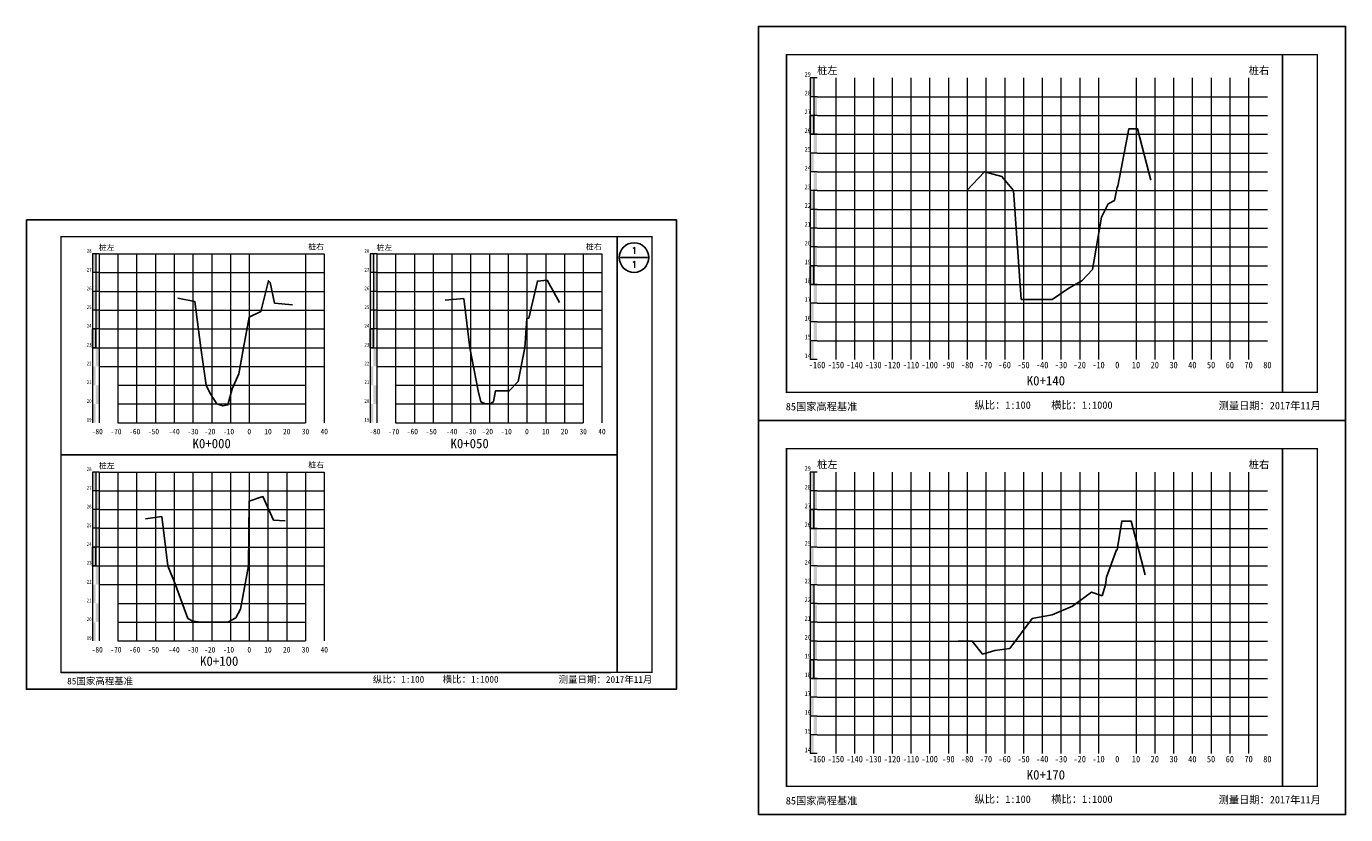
# Model space of a CAD drawing. Extents: x 475446 to 490894, y 3788879 to 3821323.
# Tile 16 of 75: x 481788 to 482491, y 3820903 to 3821323. Entities that reach past the tile are written whole.
import ezdxf
from ezdxf.enums import TextEntityAlignment as Align

# ---------------------------------------------------------------- set-up
doc = ezdxf.new("R2010")
doc.units = 0
doc.header["$LTSCALE"] = 0.5
doc.linetypes.add('DASHED', pattern=[19.05, 12.7, -6.35])
doc.layers.get('0').update_dxf_attribs({"linetype": 'CONTINUOUS'})
doc.layers.add('2', color=61, linetype='CONTINUOUS', lineweight=30)
for name, color, linetype in [('DAM', 2, 'DASHED'), ('DIM1', 3, 'CONTINUOUS'), ('dmx', 1, 'CONTINUOUS'), ('SXSS', 5, 'CONTINUOUS'), ('字', 40, 'CONTINUOUS'), ('断面', 7, 'CONTINUOUS')]:
    doc.layers.add(name, color=color, linetype=linetype)
doc.styles.get("Standard").update_dxf_attribs({"font": 'rs.shx', "bigfont": 'hztxt.shx'})
doc.styles.add('等线体', font='simhei_0.ttf')

# ---------------------------------------------------------------- blocks, each defined once
blk = doc.blocks.new('A$C239257E3')
at = {"linetype": 'Continuous'}
blk.add_lwpolyline([(0, 250.2), (346.5, 250.2), (346.5, 0), (0, 0)], close=True, dxfattribs=at)

msp = doc.modelspace()

# ---------------------------------------------------------------- hatches: boundary and pattern name
at = {"linetype": 'Continuous'}
for points in [[(482205.84, 3821295.47), (482207.64, 3821295.47), (482207.64, 3821285.47), (482205.84, 3821285.47)], [(482207.64, 3821285.47), (482209.44, 3821285.47), (482209.44, 3821275.47), (482207.64, 3821275.47)], [(482205.84, 3821275.47), (482207.64, 3821275.47), (482207.64, 3821265.47), (482205.84, 3821265.47)], [(482207.64, 3821265.47), (482209.44, 3821265.47), (482209.44, 3821255.47), (482207.64, 3821255.47)], [(482205.84, 3821255.47), (482207.64, 3821255.47), (482207.64, 3821245.47), (482205.84, 3821245.47)], [(482207.65, 3821245.49), (482209.45, 3821245.49), (482209.45, 3821235.49), (482207.65, 3821235.49)], [(482205.84, 3821235.47), (482207.64, 3821235.47), (482207.64, 3821225.47), (482205.84, 3821225.47)], [(482207.64, 3821225.47), (482209.44, 3821225.47), (482209.44, 3821215.47), (482207.64, 3821215.47)], [(482205.84, 3821215.47), (482207.64, 3821215.47), (482207.64, 3821205.47), (482205.84, 3821205.47)], [(481823.18, 3821201.76), (481824.98, 3821201.76), (481824.98, 3821191.76), (481823.18, 3821191.76)], [(481971.18, 3821201.76), (481972.98, 3821201.76), (481972.98, 3821191.76), (481971.18, 3821191.76)], [(482207.64, 3821205.47), (482209.44, 3821205.47), (482209.44, 3821195.47), (482207.64, 3821195.47)], [(481824.98, 3821191.76), (481826.78, 3821191.76), (481826.78, 3821181.76), (481824.98, 3821181.76)], [(481972.98, 3821191.76), (481974.78, 3821191.76), (481974.78, 3821181.76), (481972.98, 3821181.76)], [(482205.84, 3821195.47), (482207.64, 3821195.47), (482207.64, 3821185.47), (482205.84, 3821185.47)], [(482207.64, 3821185.47), (482209.44, 3821185.47), (482209.44, 3821175.47), (482207.64, 3821175.47)], [(481823.18, 3821181.76), (481824.98, 3821181.76), (481824.98, 3821171.76), (481823.18, 3821171.76)], [(481971.18, 3821181.76), (481972.98, 3821181.76), (481972.98, 3821171.76), (481971.18, 3821171.76)], [(481824.98, 3821171.76), (481826.78, 3821171.76), (481826.78, 3821161.76), (481824.98, 3821161.76)], [(481972.98, 3821171.76), (481974.78, 3821171.76), (481974.78, 3821161.76), (481972.98, 3821161.76)], [(482205.84, 3821175.47), (482207.64, 3821175.47), (482207.64, 3821165.47), (482205.84, 3821165.47)], [(482207.65, 3821165.49), (482209.45, 3821165.49), (482209.45, 3821155.49), (482207.65, 3821155.49)], [(481823.18, 3821161.76), (481824.98, 3821161.76), (481824.98, 3821151.76), (481823.18, 3821151.76)], [(481971.18, 3821161.76), (481972.98, 3821161.76), (481972.98, 3821151.76), (481971.18, 3821151.76)], [(481824.98, 3821151.76), (481826.78, 3821151.76), (481826.78, 3821141.76), (481824.98, 3821141.76)], [(481972.98, 3821151.76), (481974.78, 3821151.76), (481974.78, 3821141.76), (481972.98, 3821141.76)], [(482205.84, 3821155.47), (482207.64, 3821155.47), (482207.64, 3821145.47), (482205.84, 3821145.47)], [(481823.18, 3821141.76), (481824.98, 3821141.76), (481824.98, 3821131.76), (481823.18, 3821131.76)], [(481971.18, 3821141.76), (481972.98, 3821141.76), (481972.98, 3821131.76), (481971.18, 3821131.76)], [(481824.99, 3821131.78), (481826.79, 3821131.78), (481826.79, 3821121.78), (481824.99, 3821121.78)], [(481972.99, 3821131.78), (481974.79, 3821131.78), (481974.79, 3821121.78), (481972.99, 3821121.78)], [(481823.18, 3821121.75), (481824.98, 3821121.75), (481824.98, 3821111.75), (481823.18, 3821111.75)], [(481971.18, 3821121.75), (481972.98, 3821121.75), (481972.98, 3821111.75), (481971.18, 3821111.75)], [(481823.18, 3821085.51), (481824.98, 3821085.51), (481824.98, 3821075.51), (481823.18, 3821075.51)], [(482205.84, 3821085.47), (482207.64, 3821085.47), (482207.64, 3821075.47), (482205.84, 3821075.47)], [(481824.98, 3821075.51), (481826.78, 3821075.51), (481826.78, 3821065.51), (481824.98, 3821065.51)], [(482207.64, 3821075.47), (482209.44, 3821075.47), (482209.44, 3821065.47), (482207.64, 3821065.47)], [(481823.18, 3821065.51), (481824.98, 3821065.51), (481824.98, 3821055.51), (481823.18, 3821055.51)], [(482205.84, 3821065.47), (482207.64, 3821065.47), (482207.64, 3821055.47), (482205.84, 3821055.47)], [(481824.98, 3821055.51), (481826.78, 3821055.51), (481826.78, 3821045.51), (481824.98, 3821045.51)], [(482207.64, 3821055.47), (482209.44, 3821055.47), (482209.44, 3821045.47), (482207.64, 3821045.47)], [(481823.18, 3821045.51), (481824.98, 3821045.51), (481824.98, 3821035.51), (481823.18, 3821035.51)], [(482205.84, 3821045.47), (482207.64, 3821045.47), (482207.64, 3821035.47), (482205.84, 3821035.47)], [(481824.98, 3821035.51), (481826.78, 3821035.51), (481826.78, 3821025.51), (481824.98, 3821025.51)], [(482207.65, 3821035.49), (482209.45, 3821035.49), (482209.45, 3821025.49), (482207.65, 3821025.49)], [(481823.18, 3821025.51), (481824.98, 3821025.51), (481824.98, 3821015.51), (481823.18, 3821015.51)], [(482205.84, 3821025.47), (482207.64, 3821025.47), (482207.64, 3821015.47), (482205.84, 3821015.47)], [(481824.99, 3821015.53), (481826.79, 3821015.53), (481826.79, 3821005.53), (481824.99, 3821005.53)], [(482207.64, 3821015.47), (482209.44, 3821015.47), (482209.44, 3821005.47), (482207.64, 3821005.47)], [(481823.18, 3821005.5), (481824.98, 3821005.5), (481824.98, 3820995.5), (481823.18, 3820995.5)], [(482205.84, 3821005.47), (482207.64, 3821005.47), (482207.64, 3820995.47), (482205.84, 3820995.47)], [(482207.64, 3820995.47), (482209.44, 3820995.47), (482209.44, 3820985.47), (482207.64, 3820985.47)], [(482205.84, 3820985.47), (482207.64, 3820985.47), (482207.64, 3820975.47), (482205.84, 3820975.47)], [(482207.64, 3820975.47), (482209.44, 3820975.47), (482209.44, 3820965.47), (482207.64, 3820965.47)], [(482205.84, 3820965.47), (482207.64, 3820965.47), (482207.64, 3820955.47), (482205.84, 3820955.47)], [(482207.65, 3820955.49), (482209.45, 3820955.49), (482209.45, 3820945.49), (482207.65, 3820945.49)], [(482205.84, 3820945.47), (482207.64, 3820945.47), (482207.64, 3820935.47), (482205.84, 3820935.47)]]:
    msp.add_hatch(color=7, dxfattribs=at).paths.add_polyline_path(points)

# ---------------------------------------------------------------- linework, layer by layer
at = {"linetype": 'Continuous', "flags": 128}
for points in [[(482205.84, 3821275.47), (482207.64, 3821275.47), (482207.64, 3821265.47), (482205.84, 3821265.47)], [(482205.84, 3821195.47), (482207.64, 3821195.47), (482207.64, 3821185.47), (482205.84, 3821185.47)], [(481823.18, 3821161.76), (481824.98, 3821161.76), (481824.98, 3821151.76), (481823.18, 3821151.76)], [(481971.18, 3821161.76), (481972.98, 3821161.76), (481972.98, 3821151.76), (481971.18, 3821151.76)], [(482205.84, 3821065.47), (482207.64, 3821065.47), (482207.64, 3821055.47), (482205.84, 3821055.47)], [(481823.18, 3821045.51), (481824.98, 3821045.51), (481824.98, 3821035.51), (481823.18, 3821035.51)], [(482205.84, 3820985.47), (482207.64, 3820985.47), (482207.64, 3820975.47), (482205.84, 3820975.47)]]:
    msp.add_lwpolyline(points, close=True, dxfattribs=at)
at = {"layer": '2', "color": 7, "lineweight": 15}
for points in [[(482219.44, 3821295.47), (482219.44, 3821145.47)], [(482229.44, 3821295.47), (482229.44, 3821145.47)], [(482239.44, 3821295.47), (482239.44, 3821145.47)], [(482249.44, 3821295.47), (482249.44, 3821145.47)], [(482259.44, 3821295.47), (482259.44, 3821145.47)], [(482269.44, 3821295.47), (482269.44, 3821145.47)], [(482279.44, 3821295.47), (482279.44, 3821145.47)], [(482289.44, 3821295.47), (482289.44, 3821145.47)], [(482299.44, 3821295.47), (482299.44, 3821145.47)], [(482309.44, 3821295.47), (482309.44, 3821145.47)], [(482319.44, 3821295.47), (482319.44, 3821145.47)], [(482329.44, 3821295.47), (482329.44, 3821145.47)], [(482359.44, 3821295.47), (482359.44, 3821145.47)], [(482379.44, 3821295.47), (482379.44, 3821145.47)], [(482389.44, 3821295.47), (482389.44, 3821145.47)], [(482399.44, 3821295.47), (482399.44, 3821145.47)], [(482409.44, 3821295.47), (482409.44, 3821145.47)], [(482419.44, 3821295.47), (482419.44, 3821145.47)], [(482429.44, 3821295.47), (482429.44, 3821145.47)], [(482439.44, 3821295.47), (482439.44, 3821145.47)], [(481826.78, 3821201.76), (481826.78, 3821111.76)], [(481836.78, 3821201.76), (481836.78, 3821111.76)], [(481846.78, 3821201.76), (481846.78, 3821111.76)], [(481856.78, 3821201.76), (481856.78, 3821111.76)], [(481866.78, 3821201.76), (481866.78, 3821111.76)], [(481876.78, 3821201.76), (481876.78, 3821111.76)], [(481936.78, 3821201.76), (481936.78, 3821111.76)], [(481946.78, 3821201.76), (481946.78, 3821111.76)], [(481974.78, 3821201.76), (481974.78, 3821111.76)], [(481984.78, 3821201.76), (481984.78, 3821111.76)], [(481994.78, 3821201.76), (481994.78, 3821111.76)], [(482004.78, 3821201.76), (482004.78, 3821111.76)], [(482014.78, 3821201.76), (482014.78, 3821111.76)], [(482024.78, 3821201.76), (482024.78, 3821111.76)], [(482074.78, 3821201.76), (482074.78, 3821111.76)], [(482084.78, 3821201.76), (482084.78, 3821111.76)], [(482094.78, 3821201.76), (482094.78, 3821111.76)], [(481826.78, 3821191.76), (481946.78, 3821191.76)], [(481974.78, 3821191.76), (482094.78, 3821191.76)], [(481826.78, 3821181.76), (481946.78, 3821181.76)], [(481974.78, 3821181.76), (482094.78, 3821181.76)], [(481826.78, 3821171.76), (481946.78, 3821171.76)], [(481974.78, 3821171.76), (482094.78, 3821171.76)], [(481826.78, 3821161.76), (481946.78, 3821161.76)], [(481974.78, 3821161.76), (482094.78, 3821161.76)], [(481826.78, 3821141.76), (481946.78, 3821141.76)], [(481974.78, 3821141.76), (482094.78, 3821141.76)], [(481836.78, 3821111.76), (481936.78, 3821111.76)], [(481984.78, 3821111.76), (482084.78, 3821111.76)], [(481826.78, 3821085.51), (481826.78, 3820995.51)], [(481836.78, 3821085.51), (481836.78, 3820995.51)], [(481846.78, 3821085.51), (481846.78, 3820995.51)], [(481856.78, 3821085.51), (481856.78, 3820995.51)], [(481866.78, 3821085.51), (481866.78, 3820995.51)], [(481876.78, 3821085.51), (481876.78, 3820995.51)], [(481926.78, 3821085.51), (481926.78, 3820995.51)], [(481936.78, 3821085.51), (481936.78, 3820995.51)], [(481946.78, 3821085.51), (481946.78, 3820995.51)], [(482219.44, 3821085.47), (482219.44, 3820935.47)], [(482229.44, 3821085.47), (482229.44, 3820935.47)], [(482239.44, 3821085.47), (482239.44, 3820935.47)], [(482249.44, 3821085.47), (482249.44, 3820935.47)], [(482259.44, 3821085.47), (482259.44, 3820935.47)], [(482269.44, 3821085.47), (482269.44, 3820935.47)], [(482279.44, 3821085.47), (482279.44, 3820935.47)], [(482289.44, 3821085.47), (482289.44, 3820935.47)], [(482299.44, 3821085.47), (482299.44, 3820935.47)], [(482309.44, 3821085.47), (482309.44, 3820935.47)], [(482319.44, 3821085.47), (482319.44, 3820935.47)], [(482329.44, 3821085.47), (482329.44, 3820935.47)], [(482339.44, 3821085.47), (482339.44, 3820935.47)], [(482359.44, 3821085.47), (482359.44, 3820935.47)], [(482379.44, 3821085.47), (482379.44, 3820935.47)], [(482389.44, 3821085.47), (482389.44, 3820935.47)], [(482399.44, 3821085.47), (482399.44, 3820935.47)], [(482409.44, 3821085.47), (482409.44, 3820935.47)], [(482419.44, 3821085.47), (482419.44, 3820935.47)], [(482429.44, 3821085.47), (482429.44, 3820935.47)], [(482439.44, 3821085.47), (482439.44, 3820935.47)], [(481826.78, 3821075.51), (481946.78, 3821075.51)], [(481826.78, 3821065.51), (481946.78, 3821065.51)], [(481826.78, 3821055.51), (481946.78, 3821055.51)], [(481826.78, 3821045.51), (481946.78, 3821045.51)], [(481826.78, 3821025.51), (481946.78, 3821025.51)], [(481836.78, 3820995.51), (481936.78, 3820995.51)]]:
    msp.add_lwpolyline(points, dxfattribs=at)
at = {"layer": '2', "color": 7, "lineweight": 15, "flags": 128}
for points in [[(482339.44, 3821295.47), (482339.44, 3821145.47)], [(482349.44, 3821295.47), (482349.44, 3821145.47)], [(481826.78, 3821151.76), (481936.78, 3821151.76)], [(481974.78, 3821151.76), (482084.78, 3821151.76)], [(482349.44, 3821085.47), (482349.44, 3820935.47)], [(481826.78, 3821035.51), (481936.78, 3821035.51)]]:
    msp.add_lwpolyline(points, dxfattribs=at)
at = {"layer": '2', "color": 0, "lineweight": 15}
for points in [[(482209.44, 3821285.47), (482449.44, 3821285.47)], [(482209.44, 3821275.47), (482449.44, 3821275.47)], [(482209.44, 3821265.47), (482449.44, 3821265.47)], [(482209.44, 3821255.47), (482449.44, 3821255.47)], [(482209.44, 3821245.47), (482449.44, 3821245.47)], [(482209.44, 3821235.47), (482449.44, 3821235.47)], [(482209.44, 3821225.47), (482449.44, 3821225.47)], [(482209.44, 3821215.47), (482449.44, 3821215.47)], [(482064.78, 3821201.76), (482064.78, 3821111.76)], [(482209.44, 3821205.47), (482449.44, 3821205.47)], [(482209.44, 3821195.47), (482449.44, 3821195.47)], [(482209.44, 3821185.47), (482449.44, 3821185.47)], [(482209.44, 3821175.47), (482449.44, 3821175.47)], [(482209.44, 3821165.47), (482449.44, 3821165.47)], [(482209.44, 3821155.47), (482449.44, 3821155.47)], [(481836.78, 3821131.76), (481936.78, 3821131.76)], [(481984.78, 3821131.76), (482084.78, 3821131.76)], [(481836.78, 3821121.76), (481936.78, 3821121.76)], [(481984.78, 3821121.76), (482084.78, 3821121.76)], [(481916.78, 3821085.51), (481916.78, 3820995.51)], [(482209.44, 3821075.47), (482449.44, 3821075.47)], [(482209.44, 3821065.47), (482449.44, 3821065.47)], [(482209.44, 3821055.47), (482449.44, 3821055.47)], [(482209.44, 3821045.47), (482449.44, 3821045.47)], [(482209.44, 3821035.47), (482449.44, 3821035.47)], [(482209.44, 3821025.47), (482449.44, 3821025.47)], [(481836.78, 3821015.51), (481936.78, 3821015.51)], [(482209.44, 3821015.47), (482449.44, 3821015.47)], [(481836.78, 3821005.51), (481936.78, 3821005.51)], [(482209.44, 3821005.47), (482449.44, 3821005.47)], [(482209.44, 3820995.47), (482449.44, 3820995.47)], [(482209.44, 3820985.47), (482449.44, 3820985.47)], [(482209.44, 3820975.47), (482449.44, 3820975.47)], [(482209.44, 3820965.47), (482449.44, 3820965.47)], [(482209.44, 3820955.47), (482449.44, 3820955.47)], [(482209.44, 3820945.47), (482449.44, 3820945.47)]]:
    msp.add_lwpolyline(points, dxfattribs=at)
at = {"layer": '2', "color": 3, "lineweight": 15, "flags": 128}
msp.add_lwpolyline([(481906.78, 3821201.76), (481906.78, 3821111.76)], dxfattribs=at)
at = {"layer": '2', "color": 3, "lineweight": 15}
for points in [[(481906.78, 3821201.76), (481906.78, 3821111.76)], [(482054.78, 3821201.76), (482054.78, 3821111.76)], [(482054.78, 3821201.76), (482054.78, 3821111.76)], [(481906.78, 3821085.51), (481906.78, 3820995.51)], [(481906.78, 3821085.51), (481906.78, 3820995.51)]]:
    msp.add_lwpolyline(points, dxfattribs=at)
at = {"layer": 'DAM', "color": 5, "linetype": 'ByBlock'}
msp.add_line((482134.51, 3820969.76), (482134.51, 3821219.96), dxfattribs=at)
at = {"layer": 'DAM', "color": 5, "linetype": 'Continuous'}
msp.add_line((482134.51, 3820969.76), (481788.01, 3820969.76), dxfattribs=at)
at = {"layer": 'DIM1', "linetype": 'Continuous', "const_width": 0.72, "flags": 128}
for points in [[(482193.14, 3821127.97), (482193.14, 3821307.97), (482476.14, 3821307.97), (482476.14, 3821127.97)], [(482193.14, 3820917.97), (482193.14, 3821097.97), (482476.14, 3821097.97), (482476.14, 3820917.97)]]:
    msp.add_lwpolyline(points, close=True, dxfattribs=at)
at = {"layer": 'DIM1', "linetype": 'Continuous', "flags": 128}
for points in [[(482457.47, 3821307.97), (482457.47, 3821127.97)], [(482457.47, 3821097.97), (482457.47, 3820917.97)]]:
    msp.add_lwpolyline(points, dxfattribs=at)
at = {"layer": 'DIM1', "const_width": 0.72}
msp.add_lwpolyline([(481806.51, 3820978.76), (481806.51, 3821210.96), (482121.51, 3821210.96), (482121.51, 3820978.76)], close=True, dxfattribs=at)
at = {"layer": 'DIM1'}
for points in [[(482102.83, 3821210.96), (482102.83, 3820978.76)], [(482102.83, 3821094.71), (481806.51, 3821094.71)], [(482099.45, 3820978.76), (481806.51, 3820978.76)]]:
    msp.add_lwpolyline(points, dxfattribs=at)
at = {"layer": 'dmx', "linetype": 'Continuous', "flags": 128}
for points in [[(482289.31, 3821235.47), (482298.66, 3821245.47), (482307.95, 3821243.07), (482314.11, 3821235.47), (482318.26, 3821177.47), (482326.62, 3821177.47), (482334.68, 3821177.47), (482343.55, 3821183.47), (482350.55, 3821187.47), (482356.24, 3821193.47), (482361.07, 3821221.27), (482364.63, 3821228.37), (482367.9, 3821230.27), (482369.02, 3821235.47), (482369.44, 3821237.37), (482369.81, 3821237.87), (482375.57, 3821268.37), (482380.3, 3821268.37), (482387.28, 3821240.97)], [(481868.68, 3821178.16), (481877.72, 3821176.46), (481881.04, 3821151.76), (481883.78, 3821131.76), (481885.9, 3821127.4), (481889.48, 3821121.86), (481892.65, 3821120.76), (481895.39, 3821121.27), (481897.63, 3821129.76), (481901.3, 3821137.76), (481903.65, 3821151.76), (481906.78, 3821168.06), (481912.98, 3821170.96), (481916.99, 3821187.46), (481918, 3821186.46), (481920.21, 3821175.56), (481929.81, 3821174.66)], [(482011.14, 3821177.06), (482021.15, 3821177.96), (482024.38, 3821151.76), (482028.88, 3821128.76), (482030.29, 3821122.85), (482032.09, 3821122.03), (482033.89, 3821121.76), (482035.85, 3821122.25), (482036.92, 3821123.18), (482038.02, 3821128.76), (482045.41, 3821128.76), (482050.07, 3821133.76), (482053.73, 3821151.76), (482054.78, 3821167.36), (482055.76, 3821167.46), (482060.35, 3821187.26), (482065.53, 3821187.76), (482072.12, 3821175.76)], [(481851.41, 3821060.61), (481860.19, 3821061.81), (481863.46, 3821035.51), (481867.49, 3821025.41), (481874.11, 3821007.51), (481876.72, 3821006.09), (481881.13, 3821005.51), (481887.46, 3821005.51), (481895.32, 3821005.51), (481899.62, 3821007.74), (481902.1, 3821012.51), (481906.34, 3821035.51), (481906.78, 3821069.91), (481914.04, 3821072.41), (481919.72, 3821059.81), (481925.95, 3821059.51)], [(482284.71, 3820995.47), (482292.17, 3820995.47), (482297.52, 3820988.47), (482304.13, 3820990.47), (482312.16, 3820991.47), (482324.08, 3821007.47), (482334.71, 3821009.47), (482345.61, 3821013.97), (482355.66, 3821021.47), (482361.31, 3821019.57), (482363.17, 3821025.47), (482363.74, 3821029.47), (482369.06, 3821043.97), (482369.44, 3821043.97), (482371.83, 3821059.37), (482376.85, 3821059.27), (482384.25, 3821030.77)]]:
    msp.add_lwpolyline(points, dxfattribs=at)
at = {"layer": 'SXSS', "linetype": 'Continuous', "flags": 128}
for points in [[(482178.14, 3821112.97), (482178.14, 3821322.97), (482491.14, 3821322.97), (482491.14, 3821112.97), (482178.14, 3821112.97)], [(482134.51, 3821219.96), (482134.51, 3820969.76)], [(482178.14, 3820902.97), (482178.14, 3821112.97), (482491.14, 3821112.97), (482491.14, 3820902.97), (482178.14, 3820902.97)]]:
    msp.add_lwpolyline(points, dxfattribs=at)
at = {"layer": '字', "color": 0}
msp.add_line((482103.98, 3821199.8), (482119.76, 3821199.8), dxfattribs=at)
msp.add_circle((482111.87, 3821199.8), 7.89, dxfattribs=at)
at = {"layer": '断面', "color": 3, "lineweight": 15}
for points in [[(482209.44, 3821295.47), (482205.84, 3821295.47)], [(482205.84, 3821295.47), (482205.84, 3821225.47)], [(482209.44, 3821295.47), (482205.84, 3821295.47)], [(482207.64, 3821295.47), (482207.64, 3821265.47)], [(482209.44, 3821285.47), (482205.84, 3821285.47)], [(482209.44, 3821285.47), (482205.84, 3821285.47)], [(482209.44, 3821275.47), (482205.84, 3821275.47)], [(482209.44, 3821275.47), (482205.84, 3821275.47)], [(482205.84, 3821265.47), (482209.44, 3821265.47)], [(482209.44, 3821265.47), (482205.84, 3821265.47)], [(482209.44, 3821255.47), (482205.84, 3821255.47)], [(482209.44, 3821245.47), (482205.84, 3821245.47)], [(482209.44, 3821235.47), (482205.84, 3821235.47)], [(482205.84, 3821235.47), (482205.84, 3821145.47)], [(482209.44, 3821235.47), (482205.84, 3821235.47)], [(482207.64, 3821235.47), (482207.64, 3821185.47)], [(482209.44, 3821225.47), (482205.84, 3821225.47)], [(482209.44, 3821225.47), (482205.84, 3821225.47)], [(482209.44, 3821215.47), (482205.84, 3821215.47)], [(482209.44, 3821215.47), (482205.84, 3821215.47)], [(481826.78, 3821201.76), (481823.18, 3821201.76)], [(481823.18, 3821201.76), (481823.18, 3821111.76)], [(481824.98, 3821201.76), (481824.98, 3821151.76)], [(481826.78, 3821201.76), (481946.78, 3821201.76)], [(481826.78, 3821201.76), (481826.78, 3821111.76)], [(481974.78, 3821201.76), (481971.18, 3821201.76)], [(481971.18, 3821201.76), (481971.18, 3821111.76)], [(481972.98, 3821201.76), (481972.98, 3821151.76)], [(481974.78, 3821201.76), (482094.78, 3821201.76)], [(481974.78, 3821201.76), (481974.78, 3821111.76)], [(482209.44, 3821205.47), (482205.84, 3821205.47)], [(482209.44, 3821205.47), (482205.84, 3821205.47)], [(481826.78, 3821191.76), (481823.18, 3821191.76)], [(481974.78, 3821191.76), (481971.18, 3821191.76)], [(482209.44, 3821195.47), (482205.84, 3821195.47)], [(482209.44, 3821195.47), (482205.84, 3821195.47)], [(482205.84, 3821185.47), (482209.44, 3821185.47)], [(482209.44, 3821185.47), (482205.84, 3821185.47)], [(481826.78, 3821181.76), (481823.18, 3821181.76)], [(481974.78, 3821181.76), (481971.18, 3821181.76)], [(481826.78, 3821171.76), (481823.18, 3821171.76)], [(481974.78, 3821171.76), (481971.18, 3821171.76)], [(482209.44, 3821175.47), (482205.84, 3821175.47)], [(482209.44, 3821165.47), (482205.84, 3821165.47)], [(481826.78, 3821161.76), (481823.18, 3821161.76)], [(481974.78, 3821161.76), (481971.18, 3821161.76)], [(481823.18, 3821151.76), (481826.78, 3821151.76)], [(481971.18, 3821151.76), (481974.78, 3821151.76)], [(482209.44, 3821155.47), (482205.84, 3821155.47)], [(482209.44, 3821145.47), (482205.84, 3821145.47)], [(481826.78, 3821085.51), (481823.18, 3821085.51)], [(481823.18, 3821085.51), (481823.18, 3820995.51)], [(481824.98, 3821085.51), (481824.98, 3821035.51)], [(481826.78, 3821085.51), (481946.78, 3821085.51)], [(481826.78, 3821085.51), (481826.78, 3820995.51)], [(482209.44, 3821085.47), (482205.84, 3821085.47)], [(482205.84, 3821085.47), (482205.84, 3821015.47)], [(482209.44, 3821085.47), (482205.84, 3821085.47)], [(482207.64, 3821085.47), (482207.64, 3821055.47)], [(481826.78, 3821075.51), (481823.18, 3821075.51)], [(482209.44, 3821075.47), (482205.84, 3821075.47)], [(482209.44, 3821075.47), (482205.84, 3821075.47)], [(481826.78, 3821065.51), (481823.18, 3821065.51)], [(482209.44, 3821065.47), (482205.84, 3821065.47)], [(482209.44, 3821065.47), (482205.84, 3821065.47)], [(481826.78, 3821055.51), (481823.18, 3821055.51)], [(482205.84, 3821055.47), (482209.44, 3821055.47)], [(482209.44, 3821055.47), (482205.84, 3821055.47)], [(481826.78, 3821045.51), (481823.18, 3821045.51)], [(482209.44, 3821045.47), (482205.84, 3821045.47)], [(481823.18, 3821035.51), (481826.78, 3821035.51)], [(482209.44, 3821035.47), (482205.84, 3821035.47)], [(482209.44, 3821025.47), (482205.84, 3821025.47)], [(482205.84, 3821025.47), (482205.84, 3820935.47)], [(482209.44, 3821025.47), (482205.84, 3821025.47)], [(482207.64, 3821025.47), (482207.64, 3820975.47)], [(482209.44, 3821015.47), (482205.84, 3821015.47)], [(482209.44, 3821015.47), (482205.84, 3821015.47)], [(482209.44, 3821005.47), (482205.84, 3821005.47)], [(482209.44, 3821005.47), (482205.84, 3821005.47)], [(482209.44, 3820995.47), (482205.84, 3820995.47)], [(482209.44, 3820995.47), (482205.84, 3820995.47)], [(482209.44, 3820985.47), (482205.84, 3820985.47)], [(482209.44, 3820985.47), (482205.84, 3820985.47)], [(482205.84, 3820975.47), (482209.44, 3820975.47)], [(482209.44, 3820975.47), (482205.84, 3820975.47)], [(482209.44, 3820965.47), (482205.84, 3820965.47)], [(482209.44, 3820955.47), (482205.84, 3820955.47)], [(482209.44, 3820945.47), (482205.84, 3820945.47)], [(482209.44, 3820935.47), (482205.84, 3820935.47)]]:
    msp.add_lwpolyline(points, dxfattribs=at)
at = {"layer": '断面', "color": 7, "lineweight": 15}
for points in [[(481886.78, 3821201.76), (481886.78, 3821111.76)], [(481896.78, 3821201.76), (481896.78, 3821111.76)], [(482034.78, 3821201.76), (482034.78, 3821111.76)], [(482044.78, 3821201.76), (482044.78, 3821111.76)], [(481826.78, 3821151.76), (481946.78, 3821151.76)], [(481974.78, 3821151.76), (482094.78, 3821151.76)], [(481886.78, 3821085.51), (481886.78, 3820995.51)], [(481896.78, 3821085.51), (481896.78, 3820995.51)], [(481826.78, 3821035.51), (481946.78, 3821035.51)]]:
    msp.add_lwpolyline(points, dxfattribs=at)

# ---------------------------------------------------------------- block references
at = {"linetype": 'Continuous'}
msp.add_blockref('A$C239257E3', (481788.01, 3820969.76), dxfattribs=at)

# ---------------------------------------------------------------- texts
at = {"style": '等线体'}
for s, height, p in [('桩左', 4, (482209.42, 3821297.51)), ('桩右', 4, (482439.52, 3821297.51)), ('桩左', 3, (481826.61, 3821203.59)), ('桩右', 3, (481938.23, 3821204.05)), ('桩左', 3, (481974.61, 3821203.59)), ('桩右', 3, (482086.23, 3821204.05)), ('桩左', 3, (481826.61, 3821087.34)), ('桩右', 3, (481938.23, 3821087.8)), ('桩左', 4, (482209.42, 3821087.51)), ('桩右', 4, (482439.52, 3821087.51))]:
    msp.add_text(s, height=height, dxfattribs=at).set_placement(p)
at = {"color": 7, "attachment_point": 1, "style": '等线体'}
for insert, char_height, width in [((482192.74, 3821122.38), 4, 70.0722), ((481809.76, 3820975.93), 3.6, 37.6298), ((482192.74, 3820912.38), 4, 70.0722)]:
    msp.add_mtext('85国家高程基准', dxfattribs=dict(at, insert=insert, char_height=char_height, width=width))
at = {"layer": '断面', "color": 7, "style": '等线体', "width": 0.8}
for s, height, p in [('29', 2.5, (482202.82, 3821295.47)), ('28', 2.5, (482202.82, 3821285.47)), ('27', 2.5, (482202.82, 3821275.47)), ('26', 2.5, (482202.82, 3821265.47)), ('25', 2.5, (482202.82, 3821255.47)), ('24', 2.5, (482202.82, 3821245.47)), ('23', 2.5, (482202.82, 3821235.47)), ('22', 2.5, (482202.82, 3821225.47)), ('21', 2.5, (482202.82, 3821215.47)), ('20', 2.5, (482202.82, 3821205.47)), ('28', 2, (481820.16, 3821201.76)), ('28', 2, (481968.16, 3821201.76)), ('19', 2.5, (482202.82, 3821195.47)), ('27', 2, (481820.16, 3821191.76)), ('27', 2, (481968.16, 3821191.76)), ('18', 2.5, (482202.82, 3821185.47)), ('26', 2, (481820.16, 3821181.76)), ('26', 2, (481968.16, 3821181.76)), ('17', 2.5, (482202.82, 3821175.47)), ('25', 2, (481820.16, 3821171.76)), ('25', 2, (481968.16, 3821171.76)), ('24', 2, (481820.16, 3821161.76)), ('24', 2, (481968.16, 3821161.76)), ('16', 2.5, (482202.82, 3821165.47)), ('15', 2.5, (482202.82, 3821155.47)), ('23', 2, (481820.16, 3821151.76)), ('23', 2, (481968.16, 3821151.76)), ('22', 2, (481820.16, 3821141.76)), ('22', 2, (481968.16, 3821141.76)), ('14', 2.5, (482202.82, 3821145.47)), ('21', 2, (481820.16, 3821131.76)), ('21', 2, (481968.16, 3821131.76)), ('20', 2, (481820.16, 3821121.76)), ('20', 2, (481968.16, 3821121.76)), ('19', 2, (481820.16, 3821111.76)), ('19', 2, (481968.16, 3821111.76)), ('28', 2, (481820.16, 3821085.51)), ('29', 2.5, (482202.82, 3821085.47)), ('27', 2, (481820.16, 3821075.51)), ('28', 2.5, (482202.82, 3821075.47)), ('26', 2, (481820.16, 3821065.51)), ('27', 2.5, (482202.82, 3821065.47)), ('25', 2, (481820.16, 3821055.51)), ('26', 2.5, (482202.82, 3821055.47)), ('24', 2, (481820.16, 3821045.51)), ('25', 2.5, (482202.82, 3821045.47)), ('23', 2, (481820.16, 3821035.51)), ('24', 2.5, (482202.82, 3821035.47)), ('22', 2, (481820.16, 3821025.51)), ('23', 2.5, (482202.82, 3821025.47)), ('21', 2, (481820.16, 3821015.51)), ('22', 2.5, (482202.82, 3821015.47)), ('20', 2, (481820.16, 3821005.51)), ('21', 2.5, (482202.82, 3821005.47)), ('19', 2, (481820.16, 3820995.51)), ('20', 2.5, (482202.82, 3820995.47)), ('19', 2.5, (482202.82, 3820985.47)), ('18', 2.5, (482202.82, 3820975.47)), ('17', 2.5, (482202.82, 3820965.47)), ('16', 2.5, (482202.82, 3820955.47)), ('15', 2.5, (482202.82, 3820945.47)), ('14', 2.5, (482202.82, 3820935.47))]:
    msp.add_text(s, height=height, dxfattribs=at).set_placement(p, align=Align.BOTTOM_LEFT)
at = {"layer": '断面', "color": 7}
for p in [(482112.02, 3821203.61), (482112.02, 3821196.14)]:
    msp.add_text('1', height=3.6, dxfattribs=at).set_placement(p, align=Align.MIDDLE)
at = {"layer": '断面', "color": 7, "style": '等线体', "width": 0.8}
for s, height, p in [('-160', 3.5, (482209.44, 3821142.52)), ('-150', 3.5, (482219.44, 3821142.52)), ('-140', 3.5, (482229.44, 3821142.52)), ('-130', 3.5, (482239.44, 3821142.52)), ('-120', 3.5, (482249.44, 3821142.52)), ('-110', 3.5, (482259.44, 3821142.52)), ('-100', 3.5, (482269.44, 3821142.52)), ('-90', 3.5, (482279.44, 3821142.52)), ('-80', 3.5, (482289.44, 3821142.52)), ('-70', 3.5, (482299.44, 3821142.52)), ('-60', 3.5, (482309.44, 3821142.52)), ('-50', 3.5, (482319.44, 3821142.52)), ('-40', 3.5, (482329.44, 3821142.52)), ('-30', 3.5, (482339.44, 3821142.52)), ('-20', 3.5, (482349.44, 3821142.52)), ('-10', 3.5, (482359.44, 3821142.52)), ('0', 3.5, (482369.44, 3821142.52)), ('10', 3.5, (482379.44, 3821142.52)), ('20', 3.5, (482389.44, 3821142.52)), ('30', 3.5, (482399.44, 3821142.52)), ('40', 3.5, (482409.44, 3821142.52)), ('50', 3.5, (482419.44, 3821142.52)), ('60', 3.5, (482429.44, 3821142.52)), ('70', 3.5, (482439.44, 3821142.52)), ('80', 3.5, (482449.44, 3821142.52)), ('-80', 3, (481825.77, 3821107.07)), ('-70', 3, (481835.77, 3821107.07)), ('-60', 3, (481845.77, 3821107.07)), ('-50', 3, (481855.77, 3821107.07)), ('-40', 3, (481866.78, 3821107.07)), ('-30', 3, (481876.78, 3821107.07)), ('-20', 3, (481885.77, 3821107.07)), ('-10', 3, (481895.77, 3821107.07)), ('0', 3, (481906.78, 3821107.07)), ('10', 3, (481916.78, 3821107.07)), ('20', 3, (481926.78, 3821107.07)), ('30', 3, (481936.78, 3821107.07)), ('40', 3, (481946.78, 3821107.07)), ('-80', 3, (481973.77, 3821107.07)), ('-70', 3, (481983.77, 3821107.07)), ('-60', 3, (481993.77, 3821107.07)), ('-50', 3, (482003.77, 3821107.07)), ('-40', 3, (482014.78, 3821107.07)), ('-30', 3, (482024.78, 3821107.07)), ('-20', 3, (482033.77, 3821107.07)), ('-10', 3, (482043.77, 3821107.07)), ('0', 3, (482054.78, 3821107.07)), ('10', 3, (482064.78, 3821107.07)), ('20', 3, (482074.78, 3821107.07)), ('30', 3, (482084.78, 3821107.07)), ('40', 3, (482094.78, 3821107.07)), ('-80', 3, (481825.77, 3820990.81)), ('-70', 3, (481835.77, 3820990.81)), ('-60', 3, (481845.77, 3820990.81)), ('-50', 3, (481855.77, 3820990.81)), ('-40', 3, (481866.78, 3820990.81)), ('-30', 3, (481876.78, 3820990.81)), ('-20', 3, (481885.77, 3820990.81)), ('-10', 3, (481895.77, 3820990.81)), ('0', 3, (481906.78, 3820990.81)), ('10', 3, (481916.78, 3820990.81)), ('20', 3, (481926.78, 3820990.81)), ('30', 3, (481936.78, 3820990.81)), ('40', 3, (481946.78, 3820990.81)), ('-160', 3.5, (482209.44, 3820932.52)), ('-150', 3.5, (482219.44, 3820932.52)), ('-140', 3.5, (482229.44, 3820932.52)), ('-130', 3.5, (482239.44, 3820932.52)), ('-120', 3.5, (482249.44, 3820932.52)), ('-110', 3.5, (482259.44, 3820932.52)), ('-100', 3.5, (482269.44, 3820932.52)), ('-90', 3.5, (482279.44, 3820932.52)), ('-80', 3.5, (482289.44, 3820932.52)), ('-70', 3.5, (482299.44, 3820932.52)), ('-60', 3.5, (482309.44, 3820932.52)), ('-50', 3.5, (482319.44, 3820932.52)), ('-40', 3.5, (482329.44, 3820932.52)), ('-30', 3.5, (482339.44, 3820932.52)), ('-20', 3.5, (482349.44, 3820932.52)), ('-10', 3.5, (482359.44, 3820932.52)), ('0', 3.5, (482369.44, 3820932.52)), ('10', 3.5, (482379.44, 3820932.52)), ('20', 3.5, (482389.44, 3820932.52)), ('30', 3.5, (482399.44, 3820932.52)), ('40', 3.5, (482409.44, 3820932.52)), ('50', 3.5, (482419.44, 3820932.52)), ('60', 3.5, (482429.44, 3820932.52)), ('70', 3.5, (482439.44, 3820932.52)), ('80', 3.5, (482449.44, 3820932.52))]:
    msp.add_text(s, height=height, dxfattribs=at).set_placement(p, align=Align.MIDDLE)
at = {"layer": '断面', "color": 7, "style": '等线体'}
for s, p in [('K0+140', (482331.4, 3821134.13)), ('K0+000', (481886.78, 3821100.66)), ('K0+050', (482024.27, 3821100.66)), ('K0+100', (481890.78, 3820984.71)), ('K0+170', (482331.4, 3820924.13))]:
    msp.add_text(s, height=5, dxfattribs=at).set_placement(p, align=Align.MIDDLE)
at = {"layer": '断面', "color": 7, "attachment_point": 1, "style": '等线体'}
for s, insert, char_height, width in [('纵比：1:100    横比：1:1000', (482293.37, 3821123.19), 4, 121.7625), ('测量日期：2017年11月', (482423.44, 3821122.9), 4, 76.7146), ('纵比：1:100    横比：1:1000', (481972.7, 3820976.85), 3.6, 75.0077), ('测量日期：2017年11月', (482071.68, 3820976.78), 3.6, 52.0851), ('纵比：1:100    横比：1:1000', (482293.37, 3820913.19), 4, 121.7625), ('测量日期：2017年11月', (482423.44, 3820912.9), 4, 76.7146)]:
    msp.add_mtext(s, dxfattribs=dict(at, insert=insert, char_height=char_height, width=width))

doc.saveas('drawing.dxf')
